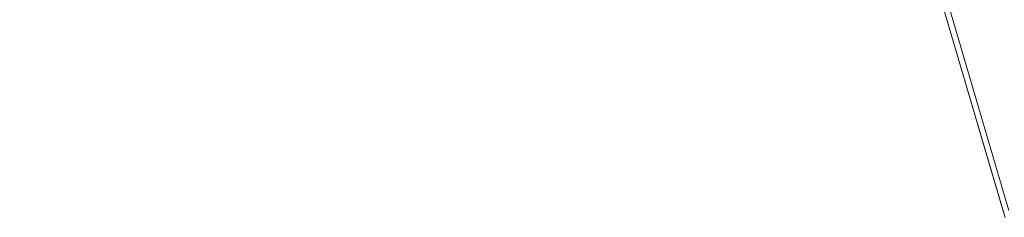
# Model space of a CAD drawing. Header units: metres. Extents: x 228628 to 230733, y 593242 to 595543.
# Tile 9 of 71: x 229984.422 to 229985.264, y 594172.825 to 594172.994. Entities that reach past the tile are written whole.
import ezdxf

# ---------------------------------------------------------------- set-up
doc = ezdxf.new("R2010")
doc.units = ezdxf.units.M

# ---------------------------------------------------------------- blocks, each defined once
blk = doc.blocks.new('_BLOCK_LEICON_GX-18_MIDDENELEMENT_300x60')
at = {"lineweight": 5}
for p, q in [((1497.75, 1626.45), (-1497.75, 1626.45)), ((-1202.25, 1626.45), (-1493, 1626.45)), ((-1202.25, 1626.45), (-1493, 1626.45)), ((-1207, 1621.7), (-1493, 1621.7)), ((-1207, 1621.7), (-1493, 1621.7)), ((-1207, 1621.7), (-1493, 1621.7))]:
    blk.add_line(p, q, dxfattribs=at)

msp = doc.modelspace()

# ---------------------------------------------------------------- block references
at = {"lineweight": 5, "xscale": 0.0009999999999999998, "yscale": 0.0009999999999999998, "zscale": 0.0009999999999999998, "rotation": 106.3310162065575}
msp.add_blockref('_BLOCK_LEICON_GX-18_MIDDENELEMENT_300x60', (229986.40385, 594174.71945), dxfattribs=at)

doc.saveas('drawing.dxf')
